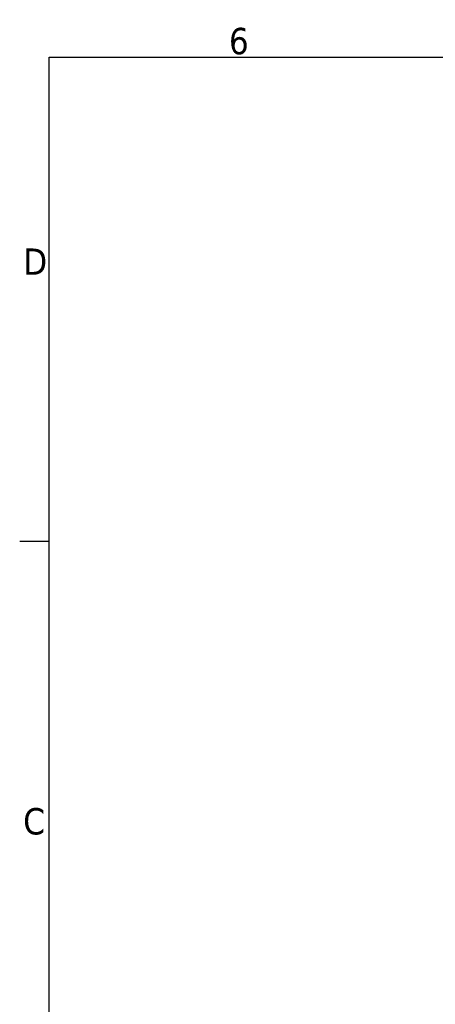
# Model space of a CAD drawing. Header units: millimetres. Extents: x 0 to 420, y 0 to 297.
# Tile 6 of 18: x 6 to 61, y 161 to 292. Entities that reach past the tile are written whole.
import ezdxf

# ---------------------------------------------------------------- set-up
doc = ezdxf.new("R2010")
doc.units = ezdxf.units.MM
doc.layers.get('0').update_dxf_attribs({"lineweight": 25})
doc.layers.add('Geometria schizzo (ISO)', color=7, linetype='Continuous', lineweight=25)
doc.layers.add('Simbolo (ISO)', color=7, linetype='Continuous', lineweight=25)
doc.styles.add('DEFAULT-ISO', font='TAHOMA.TTF')

# ---------------------------------------------------------------- blocks, each defined once
blk = doc.blocks.new('Bordi Default Border')
at = {"layer": 'Geometria schizzo (ISO)'}
blk.add_line((10, 222.75), (6.1, 222.75), dxfattribs=at)
at = {"layer": 'Geometria schizzo (ISO)', "flags": 128}
blk.add_lwpolyline([(10, 10), (10, 287), (410, 287), (410, 10), (10, 10)], dxfattribs=at)
at = {"layer": 'Simbolo (ISO)', "char_height": 3.5, "attachment_point": 7, "style": 'DEFAULT-ISO'}
for s, insert in [('6', (33.88, 287.33)), ('D', (6.57, 258.13)), ('C', (6.56, 183.81))]:
    blk.add_mtext(s, dxfattribs=dict(at, insert=insert))

msp = doc.modelspace()

# ---------------------------------------------------------------- block references
msp.add_blockref('Bordi Default Border', (0, 0))

doc.saveas('drawing.dxf')
